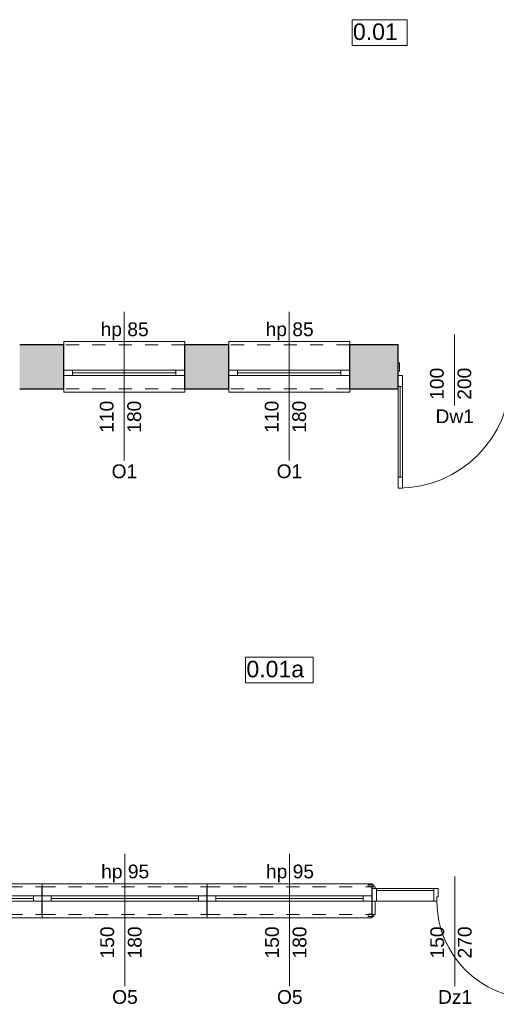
# Model space of a CAD drawing. Header units: centimetres. Extents: x -25572 to 23555, y -2435 to 15405.
# Tile 107 of 134: x 8435 to 8869, y 6941 to 7836. Entities that reach past the tile are written whole.
import ezdxf

# ---------------------------------------------------------------- set-up
doc = ezdxf.new("R2010")
doc.units = ezdxf.units.CM
doc.header["$MEASUREMENT"] = 0
doc.linetypes.add('Przerywana', pattern=[24, 12, -12])
for name, color, linetype, lineweight in [('Nowe_210-A Pomieszczenia_Nr_pióra__41', 7, 'Continuous', 15), ('Nowe_220-A Ściany_Nr_pióra__19', 255, 'Continuous', 0), ('Nowe_220-A Ściany_Nr_pióra__23', 7, 'Continuous', 15), ('Nowe_220-A Ściany_Nr_pióra__27', 7, 'Continuous', 25), ('Nowe_220-A Ściany_Nr_pióra__3', 7, 'Continuous', 13), ('Nowe_220-A Ściany_Nr_pióra__7', 7, 'Continuous', 13)]:
    doc.layers.add(name, color=color, linetype=linetype, lineweight=lineweight)
doc.layers.add('Nowe_220-A Ściany_Nr_pióra__45', color=7, linetype='Continuous', lineweight=15, true_color=0x40a5ff)
doc.styles.add('STYL_AUTOMATYCZNY_6', font='arial.ttf')

msp = doc.modelspace()

# ---------------------------------------------------------------- hatches: boundary and pattern name
at = {"layer": 'Nowe_220-A Ściany_Nr_pióra__19', "linetype": 'Continuous', "lineweight": 0}
for points in [[(8435.38, 7500.65), (8475.38, 7500.65), (8475.38, 7540.65), (8435.38, 7540.65)], [(8585.38, 7500.65), (8625.38, 7500.65), (8625.38, 7540.65), (8585.38, 7540.65)], [(8735.38, 7500.65), (8779.55, 7500.65), (8779.55, 7540.65), (8735.38, 7540.65)], [(8755.7, 7022.65), (8755.88, 7022.65), (8755.88, 7047.65), (8755.7, 7047.65)]]:
    msp.add_hatch(color=255, dxfattribs=at).paths.add_polyline_path(points)

# ---------------------------------------------------------------- linework, layer by layer
at = {"layer": 'Nowe_210-A Pomieszczenia_Nr_pióra__41', "color": 7, "linetype": 'Continuous', "lineweight": 15}
for p, q in [((8737.52, 7836.25), (8787.55, 7836.25)), ((8737.52, 7812.68), (8737.52, 7836.25)), ((8787.55, 7836.25), (8787.55, 7812.68)), ((8787.55, 7812.68), (8737.52, 7812.68)), ((8640.78, 7256.73), (8702.26, 7256.73)), ((8640.78, 7233.15), (8640.78, 7256.73)), ((8702.26, 7256.73), (8702.26, 7233.15)), ((8702.26, 7233.15), (8640.78, 7233.15))]:
    msp.add_line(p, q, dxfattribs=at)
at = {"layer": 'Nowe_220-A Ściany_Nr_pióra__23', "color": 7, "linetype": 'Continuous', "lineweight": 15}
for p, q in [((8779.55, 7524.15), (8779.55, 7512.65)), ((8780.55, 7524.15), (8779.55, 7524.15)), ((8780.55, 7516.65), (8780.55, 7524.15)), ((8483.38, 7517.65), (8475.38, 7517.65)), ((8475.38, 7512.65), (8483.38, 7512.65)), ((8483.38, 7512.65), (8483.38, 7517.65)), ((8585.38, 7517.65), (8577.38, 7517.65)), ((8577.38, 7517.65), (8577.38, 7512.65)), ((8577.38, 7512.65), (8585.38, 7512.65)), ((8633.38, 7517.65), (8625.38, 7517.65)), ((8625.38, 7512.65), (8633.38, 7512.65)), ((8633.38, 7512.65), (8633.38, 7517.65)), ((8735.38, 7517.65), (8727.38, 7517.65)), ((8727.38, 7517.65), (8727.38, 7512.65)), ((8727.38, 7512.65), (8735.38, 7512.65)), ((8779.35, 7512.65), (8779.35, 7516.65)), ((8779.35, 7516.65), (8780.55, 7516.65)), ((8779.55, 7512.65), (8779.35, 7512.65)), ((8755.88, 7046.15), (8759.88, 7046.15)), ((8755.88, 7034.65), (8755.88, 7046.15)), ((8759.88, 7046.15), (8759.88, 7034.65)), ((8811.88, 7034.65), (8811.88, 7046.15)), ((8811.88, 7046.15), (8815.88, 7046.15)), ((8815.88, 7046.15), (8815.88, 7038.65)), ((8447.88, 7034.65), (8447.88, 7039.65)), ((8447.88, 7039.65), (8455.88, 7039.65)), ((8455.88, 7039.65), (8463.88, 7039.65)), ((8463.88, 7039.65), (8463.88, 7034.65)), ((8597.88, 7034.65), (8597.88, 7039.65)), ((8597.88, 7039.65), (8605.88, 7039.65)), ((8605.7, 7039.65), (8613.7, 7039.65)), ((8613.7, 7039.65), (8613.7, 7034.65)), ((8747.7, 7034.65), (8747.7, 7039.65)), ((8747.7, 7039.65), (8755.7, 7039.65)), ((8815.88, 7038.65), (8814.68, 7038.65)), ((8814.68, 7038.65), (8814.68, 7034.65)), ((8455.88, 7034.65), (8447.88, 7034.65)), ((8463.88, 7034.65), (8455.88, 7034.65)), ((8605.88, 7034.65), (8597.88, 7034.65)), ((8613.7, 7034.65), (8605.7, 7034.65)), ((8755.7, 7034.65), (8747.7, 7034.65)), ((8759.88, 7034.65), (8755.88, 7034.65)), ((8811.88, 7034.65), (8759.88, 7034.65)), ((8814.68, 7034.65), (8811.88, 7034.65))]:
    msp.add_line(p, q, dxfattribs=at)
msp.add_lwpolyline([(8811.88, 7046.15), (8759.88, 7046.15), (8759.88, 7034.65), (8811.88, 7034.65)], close=True, dxfattribs=at)
at = {"layer": 'Nowe_220-A Ściany_Nr_pióra__27', "color": 7, "linetype": 'Continuous', "lineweight": 25}
for p, q in [((8475.38, 7517.65), (8475.38, 7540.65)), ((8475.38, 7517.65), (8475.38, 7540.65)), ((8585.38, 7517.65), (8585.38, 7540.65)), ((8585.38, 7517.65), (8585.38, 7540.65)), ((8625.38, 7517.65), (8625.38, 7540.65)), ((8625.38, 7517.65), (8625.38, 7540.65)), ((8735.38, 7517.65), (8735.38, 7540.65)), ((8735.38, 7517.65), (8735.38, 7540.65)), ((8779.55, 7524.15), (8779.55, 7540.65)), ((8779.55, 7524.15), (8779.55, 7540.65)), ((8779.55, 7512.65), (8779.55, 7524.15)), ((8779.55, 7512.65), (8779.55, 7524.15)), ((8779.55, 7512.65), (8779.55, 7524.15)), ((8475.38, 7512.65), (8475.38, 7517.65)), ((8475.38, 7512.65), (8475.38, 7517.65)), ((8475.38, 7512.65), (8475.38, 7517.65)), ((8475.38, 7500.65), (8475.38, 7512.65)), ((8475.38, 7500.65), (8475.38, 7512.65)), ((8585.38, 7512.65), (8585.38, 7517.65)), ((8585.38, 7512.65), (8585.38, 7517.65)), ((8585.38, 7512.65), (8585.38, 7517.65)), ((8585.38, 7500.65), (8585.38, 7512.65)), ((8585.38, 7500.65), (8585.38, 7512.65)), ((8625.38, 7512.65), (8625.38, 7517.65)), ((8625.38, 7512.65), (8625.38, 7517.65)), ((8625.38, 7512.65), (8625.38, 7517.65)), ((8625.38, 7500.65), (8625.38, 7512.65)), ((8625.38, 7500.65), (8625.38, 7512.65)), ((8735.38, 7512.65), (8735.38, 7517.65)), ((8735.38, 7512.65), (8735.38, 7517.65)), ((8735.38, 7512.65), (8735.38, 7517.65)), ((8735.38, 7500.65), (8735.38, 7512.65)), ((8735.38, 7500.65), (8735.38, 7512.65)), ((8779.55, 7500.65), (8779.55, 7512.65)), ((8779.55, 7500.65), (8779.55, 7512.65)), ((8455.88, 7039.65), (8455.88, 7047.65)), ((8455.88, 7039.65), (8455.88, 7047.65)), ((8605.7, 7039.65), (8605.7, 7047.65)), ((8605.88, 7039.65), (8605.88, 7047.65)), ((8755.88, 7047.65), (8752.18, 7047.65)), ((8755.88, 7047.65), (8752.18, 7047.65)), ((8755.7, 7039.65), (8755.7, 7047.65)), ((8755.88, 7047.65), (8755.7, 7047.65)), ((8755.7, 7039.65), (8755.7, 7047.65)), ((8755.88, 7046.15), (8755.88, 7047.65)), ((8755.88, 7046.15), (8755.88, 7047.65)), ((8755.88, 7046.15), (8755.88, 7047.65)), ((8755.88, 7034.65), (8755.88, 7046.15)), ((8755.88, 7034.65), (8755.88, 7046.15)), ((8755.88, 7034.65), (8755.88, 7046.15)), ((8455.88, 7034.65), (8455.88, 7039.65)), ((8455.88, 7034.65), (8455.88, 7039.65)), ((8455.88, 7034.65), (8455.88, 7039.65)), ((8455.88, 7034.65), (8455.88, 7039.65)), ((8605.7, 7034.65), (8605.7, 7039.65)), ((8605.7, 7034.65), (8605.7, 7039.65)), ((8605.88, 7034.65), (8605.88, 7039.65)), ((8605.88, 7034.65), (8605.88, 7039.65)), ((8755.7, 7034.65), (8755.7, 7039.65)), ((8755.7, 7034.65), (8755.7, 7039.65)), ((8755.7, 7034.65), (8755.7, 7039.65)), ((8455.88, 7022.65), (8455.88, 7034.65)), ((8455.88, 7022.65), (8455.88, 7034.65)), ((8605.7, 7022.65), (8605.7, 7034.65)), ((8605.88, 7022.65), (8605.88, 7034.65)), ((8755.7, 7022.65), (8755.7, 7034.65)), ((8755.7, 7022.65), (8755.7, 7034.65)), ((8755.88, 7022.65), (8755.88, 7034.65)), ((8755.88, 7022.65), (8755.88, 7034.65)), ((8755.88, 7022.65), (8755.88, 7034.65)), ((8755.88, 7022.65), (8755.88, 7034.65)), ((8755.88, 7022.65), (8755.88, 7034.65)), ((8755.88, 7022.65), (8752.18, 7022.65)), ((8755.88, 7022.65), (8752.18, 7022.65)), ((8755.88, 7022.65), (8755.7, 7022.65))]:
    msp.add_line(p, q, dxfattribs=at)
for points in [[(8475.38, 7540.65), (8435.38, 7540.65)], [(8625.38, 7540.65), (8585.38, 7540.65)], [(8779.55, 7540.65), (8735.38, 7540.65)], [(8435.38, 7500.65), (8475.38, 7500.65)], [(8585.38, 7500.65), (8625.38, 7500.65)], [(8735.38, 7500.65), (8779.55, 7500.65)], [(8755.88, 7047.65), (8755.7, 7047.65)], [(8755.7, 7022.65), (8755.88, 7022.65)]]:
    msp.add_lwpolyline(points, dxfattribs=at)
at = {"layer": 'Nowe_220-A Ściany_Nr_pióra__3', "color": 7, "linetype": 'Continuous', "lineweight": 13}
for p, q in [((8585.38, 7543.65), (8475.38, 7543.65)), ((8475.38, 7543.65), (8475.38, 7540.65)), ((8585.38, 7540.65), (8585.38, 7543.65)), ((8735.38, 7543.65), (8625.38, 7543.65)), ((8625.38, 7543.65), (8625.38, 7540.65)), ((8735.38, 7540.65), (8735.38, 7543.65)), ((8577.38, 7517.65), (8483.38, 7517.65)), ((8577.38, 7515.15), (8483.38, 7515.15)), ((8483.38, 7512.65), (8577.38, 7512.65)), ((8727.38, 7517.65), (8633.38, 7517.65)), ((8727.38, 7515.15), (8633.38, 7515.15)), ((8633.38, 7512.65), (8727.38, 7512.65)), ((8779.35, 7502.65), (8779.35, 7512.65)), ((8779.35, 7512.65), (8783.35, 7512.65)), ((8783.35, 7512.65), (8783.35, 7502.65)), ((8783.35, 7502.65), (8779.35, 7502.65)), ((8781.35, 7420.25), (8781.35, 7502.65)), ((8475.38, 7497.65), (8475.38, 7500.65)), ((8585.38, 7497.65), (8475.38, 7497.65)), ((8585.38, 7500.65), (8585.38, 7497.65)), ((8625.38, 7497.65), (8625.38, 7500.65)), ((8735.38, 7497.65), (8625.38, 7497.65)), ((8735.38, 7500.65), (8735.38, 7497.65)), ((8779.35, 7410.25), (8779.35, 7420.25)), ((8779.35, 7420.25), (8783.35, 7420.25)), ((8783.35, 7420.25), (8783.35, 7410.25)), ((8783.35, 7410.25), (8779.35, 7410.25)), ((8305.88, 7050.65), (8455.88, 7050.65)), ((8455.88, 7050.65), (8455.88, 7047.65)), ((8455.88, 7047.65), (8455.88, 7050.65)), ((8455.88, 7050.65), (8605.88, 7050.65)), ((8605.7, 7047.65), (8605.7, 7050.65)), ((8605.7, 7050.65), (8755.7, 7050.65)), ((8605.88, 7050.65), (8605.88, 7047.65)), ((8757.18, 7049.55), (8752.18, 7049.55)), ((8752.18, 7049.55), (8752.18, 7047.65)), ((8752.18, 7047.65), (8757.18, 7047.65)), ((8755.7, 7050.65), (8755.7, 7047.65)), ((8758.38, 7047.65), (8755.88, 7047.65)), ((8755.88, 7047.65), (8755.88, 7046.15)), ((8755.88, 7046.15), (8758.38, 7046.15)), ((8757.18, 7047.65), (8757.18, 7049.55)), ((8758.38, 7046.15), (8758.38, 7047.65)), ((8313.88, 7039.65), (8447.88, 7039.65)), ((8313.88, 7037.15), (8447.88, 7037.15)), ((8463.88, 7039.65), (8597.88, 7039.65)), ((8463.88, 7037.15), (8597.88, 7037.15)), ((8613.7, 7039.65), (8747.7, 7039.65)), ((8613.7, 7037.15), (8747.7, 7037.15)), ((8759.88, 7044.35), (8811.88, 7044.35)), ((8447.88, 7034.65), (8313.88, 7034.65)), ((8597.88, 7034.65), (8463.88, 7034.65)), ((8747.7, 7034.65), (8613.7, 7034.65)), ((8758.38, 7034.65), (8755.88, 7034.65)), ((8755.88, 7034.65), (8755.88, 7022.65)), ((8758.38, 7022.65), (8758.38, 7034.65)), ((8305.88, 7019.65), (8455.88, 7019.65)), ((8455.88, 7019.65), (8455.88, 7022.65)), ((8455.88, 7022.65), (8455.88, 7019.65)), ((8455.88, 7019.65), (8605.88, 7019.65)), ((8605.7, 7022.65), (8605.7, 7019.65)), ((8605.7, 7019.65), (8755.7, 7019.65)), ((8605.88, 7019.65), (8605.88, 7022.65)), ((8757.18, 7022.65), (8752.18, 7022.65)), ((8752.18, 7022.65), (8752.18, 7020.75)), ((8752.18, 7020.75), (8757.18, 7020.75)), ((8755.7, 7019.65), (8755.7, 7022.65)), ((8755.88, 7022.65), (8758.38, 7022.65)), ((8757.18, 7020.75), (8757.18, 7022.65))]:
    msp.add_line(p, q, dxfattribs=at)
at = {"layer": 'Nowe_220-A Ściany_Nr_pióra__3', "color": 7, "linetype": 'Przerywana', "lineweight": 13}
for p, q in [((8585.38, 7540.65), (8475.38, 7540.65)), ((8735.38, 7540.65), (8625.38, 7540.65)), ((8585.38, 7500.65), (8475.38, 7500.65)), ((8735.38, 7500.65), (8625.38, 7500.65)), ((8305.88, 7047.65), (8455.88, 7047.65)), ((8455.88, 7047.65), (8605.88, 7047.65)), ((8605.7, 7047.65), (8755.7, 7047.65)), ((8305.88, 7022.65), (8455.88, 7022.65)), ((8455.88, 7022.65), (8605.88, 7022.65)), ((8605.7, 7022.65), (8755.7, 7022.65))]:
    msp.add_line(p, q, dxfattribs=at)
at = {"layer": 'Nowe_220-A Ściany_Nr_pióra__3', "color": 7, "linetype": 'Continuous', "lineweight": 13}
for points in [[(8779.35, 7420.25), (8779.35, 7502.65), (8781.35, 7502.65), (8781.35, 7420.25)], [(8781.35, 7420.25), (8781.35, 7502.65), (8783.35, 7502.65), (8783.35, 7420.25)]]:
    msp.add_lwpolyline(points, close=True, dxfattribs=at)
for centre, radius, start, end in [((8779.35, 7512.65), 102.4, 270, 0), ((8903.08, 7034.65), 88.4, 180, 270)]:
    msp.add_arc(centre, radius, start, end, dxfattribs=at)
at = {"layer": 'Nowe_220-A Ściany_Nr_pióra__45', "color": 161, "linetype": 'Continuous', "lineweight": 15, "true_color": 0x40a5ff}
for p, q in [((8530.38, 7435.47), (8530.38, 7570.65)), ((8680.38, 7435.47), (8680.38, 7570.65)), ((8830.55, 7485.47), (8830.55, 7550.11)), ((8530.88, 6957.47), (8530.88, 7077.65)), ((8680.7, 6957.47), (8680.7, 7077.65)), ((8830.88, 6957.47), (8830.88, 7057.11))]:
    msp.add_line(p, q, dxfattribs=at)

# ---------------------------------------------------------------- texts
at = {"layer": 'Nowe_210-A Pomieszczenia_Nr_pióra__41', "color": 7, "linetype": 'Continuous', "lineweight": 15, "char_height": 15, "attachment_point": 2, "style": 'STYL_AUTOMATYCZNY_6'}
for s, insert in [('\\A1;{\\pqc;\\pt0,25;\\fArial|b0|i0|c238|p0;\\W1.000000;0.01\\fArial|b0|i0|c238|p0;\\W1.000000;\\A1{\\H.66x;\\S^  ;}\\fArial|b0|i0|c238|p0;\\W1.000000;\\fArial|b0|i0|c238|p0;\\W1.000000;\\A1{\\H.66x;\\S^  ;}}', (8762.54, 7832.82)), ('\\A1;{\\pqc;\\pt0,25;\\fArial|b0|i0|c238|p0;\\W1.000000;0.01a\\fArial|b0|i0|c238|p0;\\W1.000000;\\A1{\\H.66x;\\S^  ;}\\fArial|b0|i0|c238|p0;\\W1.000000;\\fArial|b0|i0|c238|p0;\\W1.000000;\\A1{\\H.66x;\\S^  ;}}', (8671.52, 7253.3))]:
    msp.add_mtext(s, dxfattribs=dict(at, insert=insert))
at = {"layer": 'Nowe_220-A Ściany_Nr_pióra__7', "color": 7, "linetype": 'Continuous', "lineweight": 13, "char_height": 12.5, "attachment_point": 7, "style": 'STYL_AUTOMATYCZNY_6'}
for s, insert in [('\\A1;{\\pql;\\pt0;\\fArial|b0|i0|c238|p0;\\W1.000000;hp 85\\fArial|b0|i0|c238|p0;\\W1.000000;\\A1{\\H.66x;\\S^  ;}\\fArial|b0|i0|c238|p0;\\W1.000000;\\fArial|b0|i0|c238|p0;\\W1.000000;}', (8508.93, 7544.74)), ('\\A1;{\\pql;\\pt0;\\fArial|b0|i0|c238|p0;\\W1.000000;hp 85\\fArial|b0|i0|c238|p0;\\W1.000000;\\A1{\\H.66x;\\S^  ;}\\fArial|b0|i0|c238|p0;\\W1.000000;\\fArial|b0|i0|c238|p0;\\W1.000000;}', (8658.93, 7544.74)), ('\\A1;{\\pql;\\pt0;\\fArial|b0|i0|c238|p0;\\W1.000000;Dw1\\fArial|b0|i0|c238|p0;\\W1.000000;\\fArial|b0|i0|c238|p0;\\W1.000000;\\fArial|b0|i0|c238|p0;\\W1.000000;}', (8813.4, 7469.4)), ('\\A1;{\\pql;\\pt0;\\fArial|b0|i0|c238|p0;\\W1.000000;O1\\fArial|b0|i0|c238|p0;\\W1.000000;\\fArial|b0|i0|c238|p0;\\W1.000000;\\fArial|b0|i0|c238|p0;\\W1.000000;}', (8518.94, 7419.19)), ('\\A1;{\\pql;\\pt0;\\fArial|b0|i0|c238|p0;\\W1.000000;O1\\fArial|b0|i0|c238|p0;\\W1.000000;\\fArial|b0|i0|c238|p0;\\W1.000000;\\fArial|b0|i0|c238|p0;\\W1.000000;}', (8668.94, 7419.19)), ('\\A1;{\\pql;\\pt0;\\fArial|b0|i0|c238|p0;\\W1.000000;hp 95\\fArial|b0|i0|c238|p0;\\W1.000000;\\A1{\\H.66x;\\S^  ;}\\fArial|b0|i0|c238|p0;\\W1.000000;\\fArial|b0|i0|c238|p0;\\W1.000000;}', (8509.43, 7051.74)), ('\\A1;{\\pql;\\pt0;\\fArial|b0|i0|c238|p0;\\W1.000000;hp 95\\fArial|b0|i0|c238|p0;\\W1.000000;\\A1{\\H.66x;\\S^  ;}\\fArial|b0|i0|c238|p0;\\W1.000000;\\fArial|b0|i0|c238|p0;\\W1.000000;}', (8659.25, 7051.74)), ('\\A1;{\\pql;\\pt0;\\fArial|b0|i0|c238|p0;\\W1.000000;O5\\fArial|b0|i0|c238|p0;\\W1.000000;\\fArial|b0|i0|c238|p0;\\W1.000000;\\fArial|b0|i0|c238|p0;\\W1.000000;}', (8519.44, 6941.19)), ('\\A1;{\\pql;\\pt0;\\fArial|b0|i0|c238|p0;\\W1.000000;O5\\fArial|b0|i0|c238|p0;\\W1.000000;\\fArial|b0|i0|c238|p0;\\W1.000000;\\fArial|b0|i0|c238|p0;\\W1.000000;}', (8669.26, 6941.19)), ('\\A1;{\\pql;\\pt0;\\fArial|b0|i0|c238|p0;\\W1.000000;Dz1\\fArial|b0|i0|c238|p0;\\W1.000000;\\fArial|b0|i0|c238|p0;\\W1.000000;\\fArial|b0|i0|c238|p0;\\W1.000000;}', (8815.63, 6941.4))]:
    msp.add_mtext(s, dxfattribs=dict(at, insert=insert))
at = {"layer": 'Nowe_220-A Ściany_Nr_pióra__7', "color": 7, "linetype": 'Continuous', "lineweight": 13, "char_height": 12.5, "attachment_point": 7, "rotation": 90, "style": 'STYL_AUTOMATYCZNY_6'}
for s, insert in [('\\A1;{\\pql;\\pt0;\\fArial|b0|i0|c238|p0;\\W1.000000;100\\fArial|b0|i0|c238|p0;\\W1.000000;\\A1{\\H.66x;\\S^  ;}\\fArial|b0|i0|c238|p0;\\W1.000000;\\fArial|b0|i0|c238|p0;\\W1.000000;}', (8824.51, 7490.65)), ('\\A1;{\\pql;\\pt0;\\fArial|b0|i0|c238|p0;\\W1.000000;200\\fArial|b0|i0|c238|p0;\\W1.000000;\\A1{\\H.66x;\\S^  ;}\\fArial|b0|i0|c238|p0;\\W1.000000;\\fArial|b0|i0|c238|p0;\\W1.000000;}', (8849.51, 7490.65)), ('\\A1;{\\pql;\\pt0;\\fArial|b0|i0|c238|p0;\\W1.000000;110\\fArial|b0|i0|c238|p0;\\W1.000000;\\A1{\\H.66x;\\S^  ;}\\fArial|b0|i0|c238|p0;\\W1.000000;\\fArial|b0|i0|c238|p0;\\W1.000000;}', (8524.33, 7460.65)), ('\\A1;{\\pql;\\pt0;\\fArial|b0|i0|c238|p0;\\W1.000000;180\\fArial|b0|i0|c238|p0;\\W1.000000;\\A1{\\H.66x;\\S^  ;}\\fArial|b0|i0|c238|p0;\\W1.000000;\\fArial|b0|i0|c238|p0;\\W1.000000;}', (8549.33, 7460.65)), ('\\A1;{\\pql;\\pt0;\\fArial|b0|i0|c238|p0;\\W1.000000;110\\fArial|b0|i0|c238|p0;\\W1.000000;\\A1{\\H.66x;\\S^  ;}\\fArial|b0|i0|c238|p0;\\W1.000000;\\fArial|b0|i0|c238|p0;\\W1.000000;}', (8674.33, 7460.65)), ('\\A1;{\\pql;\\pt0;\\fArial|b0|i0|c238|p0;\\W1.000000;180\\fArial|b0|i0|c238|p0;\\W1.000000;\\A1{\\H.66x;\\S^  ;}\\fArial|b0|i0|c238|p0;\\W1.000000;\\fArial|b0|i0|c238|p0;\\W1.000000;}', (8699.33, 7460.65)), ('\\A1;{\\pql;\\pt0;\\fArial|b0|i0|c238|p0;\\W1.000000;150\\fArial|b0|i0|c238|p0;\\W1.000000;\\A1{\\H.66x;\\S^  ;}\\fArial|b0|i0|c238|p0;\\W1.000000;\\fArial|b0|i0|c238|p0;\\W1.000000;}', (8524.83, 6982.65)), ('\\A1;{\\pql;\\pt0;\\fArial|b0|i0|c238|p0;\\W1.000000;180\\fArial|b0|i0|c238|p0;\\W1.000000;\\A1{\\H.66x;\\S^  ;}\\fArial|b0|i0|c238|p0;\\W1.000000;\\fArial|b0|i0|c238|p0;\\W1.000000;}', (8549.83, 6982.65)), ('\\A1;{\\pql;\\pt0;\\fArial|b0|i0|c238|p0;\\W1.000000;150\\fArial|b0|i0|c238|p0;\\W1.000000;\\A1{\\H.66x;\\S^  ;}\\fArial|b0|i0|c238|p0;\\W1.000000;\\fArial|b0|i0|c238|p0;\\W1.000000;}', (8674.66, 6982.65)), ('\\A1;{\\pql;\\pt0;\\fArial|b0|i0|c238|p0;\\W1.000000;180\\fArial|b0|i0|c238|p0;\\W1.000000;\\A1{\\H.66x;\\S^  ;}\\fArial|b0|i0|c238|p0;\\W1.000000;\\fArial|b0|i0|c238|p0;\\W1.000000;}', (8699.66, 6982.65)), ('\\A1;{\\pql;\\pt0;\\fArial|b0|i0|c238|p0;\\W1.000000;150\\fArial|b0|i0|c238|p0;\\W1.000000;\\A1{\\H.66x;\\S^  ;}\\fArial|b0|i0|c238|p0;\\W1.000000;\\fArial|b0|i0|c238|p0;\\W1.000000;}', (8824.83, 6982.65)), ('\\A1;{\\pql;\\pt0;\\fArial|b0|i0|c238|p0;\\W1.000000;270\\fArial|b0|i0|c238|p0;\\W1.000000;\\A1{\\H.66x;\\S^  ;}\\fArial|b0|i0|c238|p0;\\W1.000000;\\fArial|b0|i0|c238|p0;\\W1.000000;}', (8849.83, 6982.65))]:
    msp.add_mtext(s, dxfattribs=dict(at, insert=insert))

doc.saveas('drawing.dxf')
